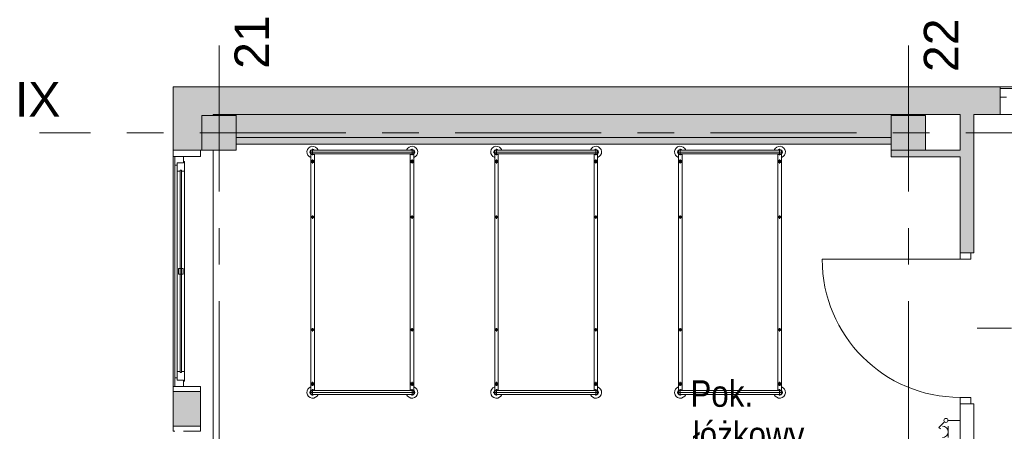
# Model space of a CAD drawing. Header units: centimetres. Extents: x -2424 to 2260, y -130 to 3012.
# Tile 28 of 81: x -1386 to -529, y 2549 to 2907. Entities that reach past the tile are written whole.
import ezdxf

# ---------------------------------------------------------------- set-up
doc = ezdxf.new("R2010")
doc.units = ezdxf.units.CM
doc.linetypes.add('Dash', pattern=[60, 30, -30])
doc.linetypes.add('Oś', pattern=[222.25, 127, -31.75, 31.75, -31.75])
for name, color, linetype, lineweight in [('A-AREA-IDEN', 2, 'Continuous', 13), ('A-DETL', 90, 'Continuous', 9), ('A-DETL-GENF', 92, 'Continuous', 13), ('A-DETL-MEDM', 33, 'Continuous', 13), ('A-DOOR', 31, 'Continuous', 13), ('A-GLAZ', 151, 'Continuous', 13), ('A-WALL', 113, 'Continuous', 13), ('E-ELEC-EQPM', 71, 'Continuous', 9), ('I-FURN', 30, 'Continuous', 9), ('S-COLS', 52, 'Continuous', 13), ('S-GRID', 1, 'Continuous', 13), ('S-GRID-IDEN', 1, 'Continuous', 13)]:
    doc.layers.add(name, color=color, linetype=linetype, lineweight=lineweight)
doc.layers.add('A-WALL-PATT', color=111, linetype='Continuous', lineweight=13, plot=False)
doc.styles.add('Arial_11', font='arial.ttf', dxfattribs={"width": 0.85, "height": 23})
doc.styles.add('Arial_7', font='arial.ttf', dxfattribs={"height": 30})

msp = doc.modelspace()

# ---------------------------------------------------------------- hatches: boundary and pattern name
at = {"layer": 'S-COLS', "lineweight": 9}
for points in [[(-1197.62, 2793.33), (-1197.62, 2823.33), (-1227.62, 2823.33), (-1227.62, 2793.33)], [(-597.62, 2793.33), (-597.62, 2823.33), (-627.62, 2823.33), (-627.62, 2793.33)]]:
    msp.add_hatch(color=251, dxfattribs=at).paths.add_polyline_path(points, flags=0)

# ---------------------------------------------------------------- linework, layer by layer
at = {"layer": 'A-DETL', "color": 251, "linetype": 'Dash', "lineweight": 9}
msp.add_open_spline([(-552.77, 2638.57), (-478.91, 2638.57), (-476.08, 2638.57), (-439.12, 2638.57), (-439.12, 2601.62), (-439.12, 2598.79), (-439.12, 2573.54), (-439.12, 1655.82), (-439.12, 1618.87), (-439.12, 1616.04), (-439.12, 1512.36), (-439.12, 1509.53), (-439.12, 1472.57), (-476.08, 1472.57), (-478.91, 1472.57), (-555.62, 1472.57)], degree=3, knots=[0, 0, 0, 0, 1.242892, 2.082132, 2.921372, 3.63261, 13.975949, 24.692511, 35.163852, 36.732804, 37.928533, 39.497485, 40.336725, 41.175965, 42.450024, 42.450024, 42.450024, 42.450024], dxfattribs=at)
at = {"layer": 'A-DETL-GENF', "color": 251, "lineweight": 9}
for p, q in [((-567.62, 2703.83), (-567.62, 2698.33)), ((-558.12, 2703.83), (-567.62, 2703.83)), ((-558.12, 2698.33), (-558.12, 2703.83)), ((-567.62, 2698.33), (-558.12, 2698.33)), ((-558.12, 2578.33), (-567.62, 2578.33)), ((-567.62, 2578.33), (-567.62, 2572.83)), ((-567.62, 2572.83), (-558.12, 2572.83)), ((-558.12, 2572.83), (-558.12, 2578.33))]:
    msp.add_line(p, q, dxfattribs=at)
at = {"layer": 'A-DETL-MEDM', "color": 251, "lineweight": 9}
for p, q in [((-567.62, 2698.33), (-567.62, 2703.83)), ((-567.62, 2703.83), (-558.12, 2703.83)), ((-558.12, 2703.83), (-558.12, 2698.33)), ((-558.12, 2698.33), (-567.62, 2698.33)), ((-558.12, 2578.33), (-567.62, 2578.33)), ((-567.62, 2578.33), (-567.62, 2572.83)), ((-567.62, 2572.83), (-558.12, 2572.83)), ((-558.12, 2572.83), (-558.12, 2578.33))]:
    msp.add_line(p, q, dxfattribs=at)
at = {"layer": 'A-DOOR', "color": 251, "lineweight": 9}
msp.add_line((-567.62, 2698.33), (-687.62, 2698.33), dxfattribs=at)
msp.add_arc((-567.62, 2698.33), 120, 180, 270, dxfattribs=at)
at = {"layer": 'A-GLAZ', "color": 251, "lineweight": 9}
for p, q in [((-532.62, 2846.83), (-525.12, 2846.83)), ((-532.62, 2839.33), (-532.62, 2846.83)), ((-332.62, 2846.83), (-532.62, 2846.83)), ((-527.12, 2839.33), (-532.62, 2839.33)), ((-1243.62, 2787.83), (-1251.12, 2787.83)), ((-1251.12, 2787.83), (-1251.12, 2780.33)), ((-1251.12, 2587.83), (-1251.12, 2787.83)), ((-1243.62, 2782.33), (-1243.62, 2787.83)), ((-1251.12, 2780.33), (-1249.12, 2780.33)), ((-1251.12, 2780.33), (-1251.12, 2595.33)), ((-1243.62, 2782.33), (-1249.12, 2782.33)), ((-1249.12, 2782.33), (-1249.12, 2774.83)), ((-1249.12, 2782.33), (-1243.62, 2782.33)), ((-1249.12, 2780.33), (-1249.12, 2782.33)), ((-1242.62, 2783.33), (-1243.62, 2783.33)), ((-1243.62, 2783.33), (-1243.62, 2782.33)), ((-1242.62, 2774.83), (-1242.62, 2783.33)), ((-1249.12, 2774.83), (-1246.37, 2774.83)), ((-1249.12, 2774.83), (-1249.12, 2600.83)), ((-1245.37, 2775.83), (-1246.37, 2775.83)), ((-1246.37, 2775.83), (-1246.37, 2599.83)), ((-1246.37, 2774.83), (-1246.37, 2775.83)), ((-1246.37, 2775.83), (-1245.37, 2775.83)), ((-1245.37, 2599.83), (-1245.37, 2775.83)), ((-1245.37, 2775.83), (-1245.37, 2774.83)), ((-1245.37, 2774.83), (-1242.62, 2774.83)), ((-1242.62, 2774.83), (-1242.62, 2600.83)), ((-1243.87, 2690.33), (-1247.87, 2690.33)), ((-1247.87, 2690.33), (-1247.87, 2685.33)), ((-1247.87, 2685.33), (-1243.87, 2685.33)), ((-1243.87, 2685.33), (-1243.87, 2690.33)), ((-1246.37, 2600.83), (-1249.12, 2600.83)), ((-1249.12, 2600.83), (-1249.12, 2593.33)), ((-1246.37, 2599.83), (-1246.37, 2600.83)), ((-1246.37, 2599.83), (-1245.37, 2599.83)), ((-1245.37, 2599.83), (-1246.37, 2599.83)), ((-1242.62, 2600.83), (-1245.37, 2600.83)), ((-1245.37, 2600.83), (-1245.37, 2599.83)), ((-1242.62, 2592.33), (-1242.62, 2600.83)), ((-1249.12, 2595.33), (-1251.12, 2595.33)), ((-1251.12, 2595.33), (-1251.12, 2587.83)), ((-1249.12, 2593.33), (-1249.12, 2595.33)), ((-1249.12, 2593.33), (-1243.62, 2593.33)), ((-1243.62, 2593.33), (-1249.12, 2593.33)), ((-1243.62, 2593.33), (-1243.62, 2592.33)), ((-1243.62, 2587.83), (-1243.62, 2593.33)), ((-1243.62, 2592.33), (-1242.62, 2592.33)), ((-1251.12, 2587.83), (-1243.62, 2587.83))]:
    msp.add_line(p, q, dxfattribs=at)
at = {"layer": 'A-WALL', "color": 251, "lineweight": 9}
for p, q in [((307.38, 2848.33), (-1252.62, 2848.33)), ((-1252.62, 2848.33), (-1252.62, 2793.33)), ((-532.62, 2846.83), (-532.62, 2848.33)), ((-532.62, 2824.33), (-532.62, 2839.33)), ((-1217.62, 2824.33), (-567.62, 2824.33)), ((-1217.62, 2823.33), (-1217.62, 2824.33)), ((-1197.62, 2824.33), (-1197.62, 2823.33)), ((-627.62, 2823.33), (-627.62, 2824.33)), ((-567.62, 2824.33), (-567.62, 2793.33)), ((-555.62, 2703.83), (-555.62, 2824.33)), ((-327.62, 2824.33), (-555.62, 2824.33)), ((-1197.62, 2804.33), (-627.62, 2804.33)), ((-1197.62, 2798.33), (-627.62, 2798.33)), ((-1252.62, 2793.33), (-1228.62, 2793.33)), ((-1252.62, 2793.33), (-1252.62, 2787.83)), ((-1252.62, 2587.83), (-1252.62, 2787.83)), ((-1252.62, 2787.83), (-1251.12, 2787.83)), ((-1243.62, 2787.83), (-1228.62, 2787.83)), ((-1228.62, 2793.33), (-1227.62, 2793.33)), ((-1228.62, 2787.83), (-1228.62, 2793.33)), ((-1217.62, 2793.33), (-1217.62, 2343.33)), ((-627.62, 2793.33), (-627.62, 2787.33)), ((-627.62, 2787.33), (-567.62, 2787.33)), ((-567.62, 2793.33), (-597.62, 2793.33)), ((-567.62, 2787.33), (-567.62, 2703.83)), ((-558.12, 2703.83), (-555.62, 2703.83)), ((-1251.12, 2587.83), (-1252.62, 2587.83)), ((-1252.62, 2587.83), (-1252.62, 2583.33)), ((-1252.62, 2583.33), (-1252.62, 2553.33)), ((-1228.62, 2583.33), (-1252.62, 2583.33)), ((-1228.62, 2587.83), (-1243.62, 2587.83)), ((-1228.62, 2583.33), (-1228.62, 2587.83)), ((-1228.62, 2553.33), (-1228.62, 2583.33)), ((-567.62, 2572.83), (-567.62, 2482.83)), ((-555.62, 2572.83), (-558.12, 2572.83)), ((-555.62, 2482.83), (-555.62, 2572.83)), ((-1252.62, 2553.33), (-1228.62, 2553.33)), ((-1252.62, 2553.33), (-1252.62, 2548.83)), ((-1252.62, 2548.83), (-1251.12, 2548.83)), ((-1243.62, 2548.83), (-1228.62, 2548.83)), ((-1228.62, 2548.83), (-1228.62, 2553.33))]:
    msp.add_line(p, q, dxfattribs=at)
at = {"layer": 'A-WALL-PATT', "color": 251, "linetype": 'Continuous', "lineweight": 9, "extrusion": (0, 0, -1)}
for points in [[(1228.62, 2793.33), (1252.62, 2848.33), (1252.62, 2793.33)], [(1252.62, 2848.33), (1228.62, 2793.33), (1227.62, 2823.33)], [(1252.62, 2848.33), (1227.62, 2823.33), (1217.62, 2848.33)], [(1217.62, 2848.33), (1227.62, 2823.33), (1217.62, 2823.33)], [(719.18, 2824.33), (1217.62, 2848.33), (1217.62, 2824.33)], [(1217.62, 2848.33), (719.18, 2824.33), (532.62, 2848.33)], [(532.62, 2848.33), (719.18, 2824.33), (567.62, 2824.33)], [(532.62, 2848.33), (567.62, 2824.33), (532.62, 2824.33)], [(1227.62, 2823.33), (1228.62, 2793.33), (1227.62, 2793.33)], [(719.18, 2804.33), (1197.62, 2824.33), (1197.62, 2804.33)], [(1197.62, 2824.33), (719.18, 2804.33), (627.62, 2824.33)], [(627.62, 2824.33), (719.18, 2804.33), (627.62, 2804.33)], [(558.12, 2703.83), (567.62, 2824.33), (567.62, 2703.83)], [(567.62, 2824.33), (558.12, 2703.83), (555.62, 2824.33)], [(555.62, 2824.33), (558.12, 2703.83), (555.62, 2703.83)], [(1197.62, 2798.33), (627.62, 2804.33), (1197.62, 2804.33)], [(627.62, 2804.33), (1197.62, 2798.33), (719.18, 2798.33)], [(627.62, 2804.33), (719.18, 2798.33), (627.62, 2798.33)], [(627.62, 2787.33), (567.62, 2793.33), (627.62, 2793.33)], [(567.62, 2793.33), (627.62, 2787.33), (567.62, 2787.33)], [(1228.62, 2553.33), (1252.62, 2583.33), (1252.62, 2553.33)], [(1252.62, 2583.33), (1228.62, 2553.33), (1228.62, 2583.33)]]:
    msp.add_solid(points, dxfattribs=at)
at = {"layer": 'E-ELEC-EQPM', "color": 251, "lineweight": 9}
for p, q in [((-581.11, 2557.09), (-586.05, 2552.15)), ((-578.12, 2558.33), (-567.62, 2558.33)), ((-586.05, 2552.15), (-584.74, 2550.83)), ((-577.96, 2543.33), (-577.96, 2553.33))]:
    msp.add_line(p, q, dxfattribs=at)
msp.add_circle((-579.87, 2558.33), 1.75, dxfattribs=at)
msp.add_arc((-582.96, 2548.33), 5, 270, 90, dxfattribs=at)
at = {"layer": 'I-FURN', "color": 251, "lineweight": 9}
for p, q in [((-1131.12, 2788.9), (-1131.12, 2794.35)), ((-1044.62, 2788.9), (-1044.62, 2794.35)), ((-971.12, 2788.9), (-971.12, 2794.35)), ((-884.62, 2788.9), (-884.62, 2794.35)), ((-811.12, 2788.9), (-811.12, 2794.35)), ((-724.62, 2788.9), (-724.62, 2794.35)), ((-1133.85, 2791.63), (-1041.9, 2791.63)), ((-1132.62, 2789.98), (-1132.62, 2584.27)), ((-1131.12, 2793.33), (-1044.62, 2793.33)), ((-1131.12, 2789.93), (-1044.62, 2789.93)), ((-1129.62, 2584.33), (-1129.62, 2789.98)), ((-1046.12, 2584.27), (-1046.12, 2789.93)), ((-1043.12, 2789.98), (-1043.12, 2584.27)), ((-973.85, 2791.63), (-881.9, 2791.63)), ((-972.62, 2789.98), (-972.62, 2584.27)), ((-971.12, 2793.33), (-884.62, 2793.33)), ((-971.12, 2789.93), (-884.62, 2789.93)), ((-969.62, 2584.33), (-969.62, 2789.98)), ((-886.12, 2584.27), (-886.12, 2789.93)), ((-883.12, 2789.98), (-883.12, 2584.27)), ((-813.85, 2791.63), (-721.9, 2791.63)), ((-812.62, 2789.98), (-812.62, 2584.27)), ((-811.12, 2793.33), (-724.62, 2793.33)), ((-811.12, 2789.93), (-724.62, 2789.93)), ((-809.62, 2584.33), (-809.62, 2789.98)), ((-726.12, 2584.27), (-726.12, 2789.93)), ((-723.12, 2789.98), (-723.12, 2584.27)), ((-1132.87, 2783.48), (-1129.37, 2783.48)), ((-1131.12, 2781.73), (-1131.12, 2785.23)), ((-1042.87, 2783.48), (-1046.37, 2783.48)), ((-1044.62, 2781.73), (-1044.62, 2785.23)), ((-972.87, 2783.48), (-969.37, 2783.48)), ((-971.12, 2781.73), (-971.12, 2785.23)), ((-882.87, 2783.48), (-886.37, 2783.48)), ((-884.62, 2781.73), (-884.62, 2785.23)), ((-812.87, 2783.48), (-809.37, 2783.48)), ((-811.12, 2781.73), (-811.12, 2785.23)), ((-722.87, 2783.48), (-726.37, 2783.48)), ((-724.62, 2781.73), (-724.62, 2785.23)), ((-1132.62, 2735.07), (-1129.62, 2735.07)), ((-1131.12, 2736.57), (-1131.12, 2733.57)), ((-1043.12, 2735.07), (-1046.12, 2735.07)), ((-1044.62, 2736.57), (-1044.62, 2733.57)), ((-972.62, 2735.07), (-969.62, 2735.07)), ((-971.12, 2736.57), (-971.12, 2733.57)), ((-883.12, 2735.07), (-886.12, 2735.07)), ((-884.62, 2736.57), (-884.62, 2733.57)), ((-812.62, 2735.07), (-809.62, 2735.07)), ((-811.12, 2736.57), (-811.12, 2733.57)), ((-723.12, 2735.07), (-726.12, 2735.07)), ((-724.62, 2736.57), (-724.62, 2733.57)), ((-1132.62, 2637.07), (-1129.62, 2637.07)), ((-1131.12, 2638.57), (-1131.12, 2635.57)), ((-1043.12, 2637.07), (-1046.12, 2637.07)), ((-1044.62, 2638.57), (-1044.62, 2635.57)), ((-972.62, 2637.07), (-969.62, 2637.07)), ((-971.12, 2638.57), (-971.12, 2635.57)), ((-883.12, 2637.07), (-886.12, 2637.07)), ((-884.62, 2638.57), (-884.62, 2635.57)), ((-812.62, 2637.07), (-809.62, 2637.07)), ((-811.12, 2638.57), (-811.12, 2635.57)), ((-723.12, 2637.07), (-726.12, 2637.07)), ((-724.62, 2638.57), (-724.62, 2635.57)), ((-1132.87, 2589.95), (-1129.37, 2589.95)), ((-1131.12, 2591.7), (-1131.12, 2588.2)), ((-1042.87, 2589.95), (-1046.37, 2589.95)), ((-1044.62, 2591.7), (-1044.62, 2588.2)), ((-972.87, 2589.95), (-969.37, 2589.95)), ((-971.12, 2591.7), (-971.12, 2588.2)), ((-882.87, 2589.95), (-886.37, 2589.95)), ((-884.62, 2591.7), (-884.62, 2588.2)), ((-812.87, 2589.95), (-809.37, 2589.95)), ((-811.12, 2591.7), (-811.12, 2588.2)), ((-722.87, 2589.95), (-726.37, 2589.95)), ((-724.62, 2591.7), (-724.62, 2588.2)), ((-1041.9, 2582.63), (-1133.85, 2582.63)), ((-1131.12, 2585.35), (-1131.12, 2579.9)), ((-1131.12, 2584.33), (-1044.62, 2584.33)), ((-1131.12, 2580.93), (-1044.62, 2580.93)), ((-1044.62, 2585.35), (-1044.62, 2579.9)), ((-881.9, 2582.63), (-973.85, 2582.63)), ((-971.12, 2585.35), (-971.12, 2579.9)), ((-971.12, 2584.33), (-884.62, 2584.33)), ((-971.12, 2580.93), (-884.62, 2580.93)), ((-884.62, 2585.35), (-884.62, 2579.9)), ((-721.9, 2582.63), (-813.85, 2582.63)), ((-811.12, 2585.35), (-811.12, 2579.9)), ((-811.12, 2584.33), (-724.62, 2584.33)), ((-811.12, 2580.93), (-724.62, 2580.93)), ((-724.62, 2585.35), (-724.62, 2579.9))]:
    msp.add_line(p, q, dxfattribs=at)
for centre, radius in [((-1131.12, 2783.48), 1.25), ((-1131.12, 2783.48), 0.8), ((-1044.62, 2783.48), 1.25), ((-1044.62, 2783.48), 0.8), ((-971.12, 2783.48), 1.25), ((-971.12, 2783.48), 0.8), ((-884.62, 2783.48), 1.25), ((-884.62, 2783.48), 0.8), ((-811.12, 2783.48), 1.25), ((-811.12, 2783.48), 0.8), ((-724.62, 2783.48), 1.25), ((-724.62, 2783.48), 0.8), ((-1131.12, 2735.07), 1), ((-1044.62, 2735.07), 1), ((-971.12, 2735.07), 1), ((-884.62, 2735.07), 1), ((-811.12, 2735.07), 1), ((-724.62, 2735.07), 1), ((-1131.12, 2637.07), 1), ((-1044.62, 2637.07), 1), ((-971.12, 2637.07), 1), ((-884.62, 2637.07), 1), ((-811.12, 2637.07), 1), ((-724.62, 2637.07), 1), ((-1131.12, 2589.95), 1.25), ((-1131.12, 2589.95), 0.8), ((-1044.62, 2589.95), 1.25), ((-1044.62, 2589.95), 0.8), ((-971.12, 2589.95), 1.25), ((-971.12, 2589.95), 0.8), ((-884.62, 2589.95), 1.25), ((-884.62, 2589.95), 0.8), ((-811.12, 2589.95), 1.25), ((-811.12, 2589.95), 0.8), ((-724.62, 2589.95), 1.25), ((-724.62, 2589.95), 0.8)]:
    msp.add_circle(centre, radius, dxfattribs=at)
for centre, radius, start, end in [((-1131.12, 2791.63), 5, 19.87687, 252.5424), ((-1044.62, 2791.63), 5, 287.4576, 160.12313), ((-971.12, 2791.63), 5, 19.87687, 252.5424), ((-884.62, 2791.63), 5, 287.4576, 160.12313), ((-811.12, 2791.63), 5, 19.87687, 252.5424), ((-724.62, 2791.63), 5, 287.4576, 160.12313), ((-1131.12, 2791.63), 2.23, 49.8221, 312.38874), ((-1131.12, 2791.63), 1.93, 62.02067, 297.97933), ((-1131.12, 2791.63), 1.7, 90, 270), ((-1044.62, 2791.63), 2.23, 229.8221, 130.1779), ((-1044.62, 2791.63), 1.93, 242.02067, 117.97933), ((-1044.62, 2791.63), 1.7, 270, 90), ((-971.12, 2791.63), 2.23, 49.8221, 312.38874), ((-971.12, 2791.63), 1.93, 62.02067, 297.97933), ((-971.12, 2791.63), 1.7, 90, 270), ((-884.62, 2791.63), 2.23, 229.8221, 130.1779), ((-884.62, 2791.63), 1.93, 242.02067, 117.97933), ((-884.62, 2791.63), 1.7, 270, 90), ((-811.12, 2791.63), 2.23, 49.8221, 312.38874), ((-811.12, 2791.63), 1.93, 62.02067, 297.97933), ((-811.12, 2791.63), 1.7, 90, 270), ((-724.62, 2791.63), 2.23, 229.8221, 130.1779), ((-724.62, 2791.63), 1.93, 242.02067, 117.97933), ((-724.62, 2791.63), 1.7, 270, 90), ((-1131.12, 2582.63), 5, 107.4576, 340.12313), ((-1131.12, 2582.63), 2.23, 49.8221, 310.1779), ((-1131.12, 2582.63), 1.93, 62.02067, 297.97933), ((-1131.12, 2582.63), 1.7, 90, 270), ((-1044.62, 2582.63), 5, 199.87687, 72.5424), ((-1044.62, 2582.63), 2.23, 229.8221, 130.1779), ((-1044.62, 2582.63), 1.93, 242.02067, 117.97933), ((-1044.62, 2582.63), 1.7, 270, 90), ((-971.12, 2582.63), 5, 107.4576, 340.12313), ((-971.12, 2582.63), 2.23, 49.8221, 310.1779), ((-971.12, 2582.63), 1.93, 62.02067, 297.97933), ((-971.12, 2582.63), 1.7, 90, 270), ((-884.62, 2582.63), 5, 199.87687, 72.5424), ((-884.62, 2582.63), 2.23, 229.8221, 130.1779), ((-884.62, 2582.63), 1.93, 242.02067, 117.97933), ((-884.62, 2582.63), 1.7, 270, 90), ((-811.12, 2582.63), 5, 107.4576, 340.12313), ((-811.12, 2582.63), 2.23, 49.8221, 310.1779), ((-811.12, 2582.63), 1.93, 62.02067, 297.97933), ((-811.12, 2582.63), 1.7, 90, 270), ((-724.62, 2582.63), 5, 199.87687, 72.5424), ((-724.62, 2582.63), 2.23, 229.8221, 130.1779), ((-724.62, 2582.63), 1.93, 242.02067, 117.97933), ((-724.62, 2582.63), 1.7, 270, 90)]:
    msp.add_arc(centre, radius, start, end, dxfattribs=at)
at = {"layer": 'S-COLS', "color": 251, "lineweight": 9}
for p, q in [((-1197.62, 2823.33), (-1227.62, 2823.33)), ((-1227.62, 2823.33), (-1227.62, 2793.33)), ((-1197.62, 2793.33), (-1197.62, 2823.33)), ((-597.62, 2823.33), (-627.62, 2823.33)), ((-627.62, 2823.33), (-627.62, 2793.33)), ((-597.62, 2793.33), (-597.62, 2823.33)), ((-1227.62, 2793.33), (-1197.62, 2793.33)), ((-627.62, 2793.33), (-597.62, 2793.33))]:
    msp.add_line(p, q, dxfattribs=at)
at = {"layer": 'S-GRID', "color": 251, "linetype": 'Oś', "lineweight": 9}
for p, q in [((-1212.62, 2884.27), (-1212.62, 27.13)), ((-612.62, 2884.27), (-612.62, 27.13)), ((1342.46, 2808.33), (-1368.76, 2808.33))]:
    msp.add_line(p, q, dxfattribs=at)

# ---------------------------------------------------------------- texts
at = {"layer": 'A-AREA-IDEN', "color": 251, "lineweight": 9, "style": 'Arial_11', "width": 0.85}
for s, p in [('Pok.', (-802.35, 2570.11)), ('łóżkowy', (-800.28, 2534.22))]:
    msp.add_text(s, height=23, dxfattribs=at).set_placement(p)
at = {"layer": 'S-GRID-IDEN', "color": 251, "lineweight": 9, "style": 'Arial_7'}
for s, p in [('21', (-1169.12, 2863.88)), ('22', (-569.12, 2861.15))]:
    msp.add_text(s, height=30, rotation=90, dxfattribs=at).set_placement(p)
msp.add_text('IX', height=30, dxfattribs=at).set_placement((-1390.24, 2822.39))

doc.saveas('drawing.dxf')
